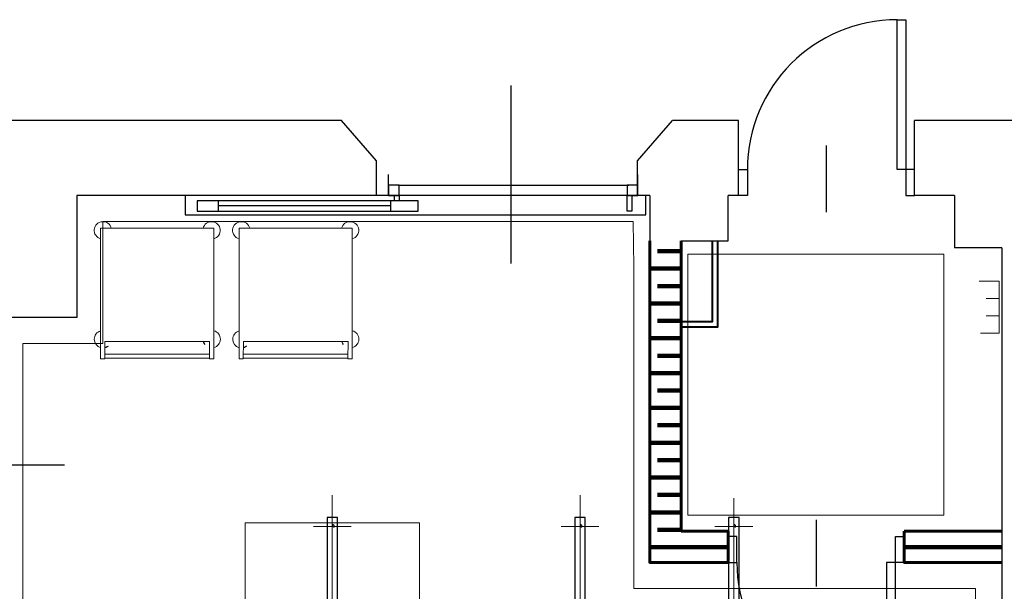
# Model space of a CAD drawing. Header units: millimetres. Extents: x 6612729504 to 6612744462, y 5733542327 to 5733549367.
# Tile 49 of 109: x 6612737201 to 6612737766, y 5733544654 to 5733544982. Entities that reach past the tile are written whole.
import ezdxf

# ---------------------------------------------------------------- set-up
doc = ezdxf.new("R2010")
doc.units = ezdxf.units.MM
doc.header["$MEASUREMENT"] = 0
doc.set_wipeout_variables(frame=1)
doc.linetypes.add('Wipeout_Contour', pattern=[1000, 0, -1000])
for name, color, linetype in [('!!!!_SCIANY GRUBE', 7, 'Continuous'), ('_ATECHN-MEBLE', 7, 'Continuous'), ('_ATECHN-MEDYCZ.', 7, 'Continuous'), ('A_sciany proj obudowa', 7, 'Continuous'), ('A_SCIANY PROJ. 18 wewn', 7, 'Continuous'), ('A_Stolarka_drzw_wew', 192, 'Continuous'), ('A_wypełnienie', 7, 'Continuous'), ('EQUIPMENT', 7, 'Continuous')]:
    doc.layers.add(name, color=color, linetype=linetype)
pattern_1 = [(360, (6612685986.953, 5733573938.848), (0, 20), []), (360, (6612685986.953, 5733573948.848), (0, 20), [15, -5])]

msp = doc.modelspace()

# ---------------------------------------------------------------- linework, layer by layer
at = {"layer": '!!!!_SCIANY GRUBE', "color": 252, "lineweight": 30}
for p, q in [((6612737385.516486, 5733544923.844683), (6612737031.516486, 5733544923.844683)), ((6612737405.516486, 5733544900.844683), (6612737385.516486, 5733544923.844683)), ((6612737555.516487, 5733544900.844683), (6612737575.516487, 5733544923.844683)), ((6612737613.516487, 5733544923.844683), (6612737575.516487, 5733544923.844683)), ((6612737613.516487, 5733544880.844683), (6612737613.516487, 5733544923.844683)), ((6612738092.516487, 5733544923.844683), (6612737714.516487, 5733544923.844683)), ((6612737714.516487, 5733544880.844683), (6612737714.516487, 5733544923.844683)), ((6612737405.516486, 5733544880.844683), (6612737405.516486, 5733544900.844683)), ((6612737555.516487, 5733544880.844683), (6612737555.516487, 5733544900.844683)), ((6612737405.516486, 5733544880.844683), (6612737233.516486, 5733544880.844683)), ((6612737233.516486, 5733544880.844683), (6612737233.516486, 5733544810.844683)), ((6612737562.516487, 5733544880.844683), (6612737555.516487, 5733544880.844683)), ((6612737613.516487, 5733544880.844683), (6612737607.516487, 5733544880.844683)), ((6612737737.516487, 5733544880.844683), (6612737714.516487, 5733544880.844683)), ((6612737737.516487, 5733544880.844683), (6612737737.516487, 5733544850.844683)), ((6612737764.516487, 5733544850.844683), (6612737737.516487, 5733544850.844683)), ((6612737233.516486, 5733544810.844683), (6612737167.516486, 5733544810.844683))]:
    msp.add_line(p, q, dxfattribs=at)
at = {"layer": '_ATECHN-MEBLE', "color": 252, "lineweight": 18}
for p, q in [((6612737312.216486, 5733544862.094683), (6612737247.216486, 5733544862.094683)), ((6612737247.216486, 5733544862.094683), (6612737247.216486, 5733544787.094683)), ((6612737312.216486, 5733544787.094683), (6612737312.216486, 5733544862.094683)), ((6612737391.699873, 5733544862.094683), (6612737326.699872, 5733544862.094683)), ((6612737326.699872, 5733544862.094683), (6612737326.699872, 5733544787.094683)), ((6612737391.699873, 5733544787.094683), (6612737391.699873, 5733544862.094683)), ((6612737249.647993, 5733544787.094683), (6612737249.716486, 5733544797.094683)), ((6612737249.716486, 5733544797.094683), (6612737309.766486, 5733544797.094683)), ((6612737329.131379, 5733544787.094683), (6612737329.199872, 5733544797.094683)), ((6612737329.199872, 5733544797.094683), (6612737389.249872, 5733544797.094683)), ((6612737247.216486, 5733544787.094683), (6612737249.647993, 5733544787.094683)), ((6612737249.666487, 5733544789.794683), (6612737309.766486, 5733544789.794683)), ((6612737249.666487, 5733544787.444683), (6612737309.766486, 5733544787.444683)), ((6612737309.716486, 5733544787.094683), (6612737312.216486, 5733544787.094683)), ((6612737326.699872, 5733544787.094683), (6612737329.131379, 5733544787.094683)), ((6612737329.149872, 5733544789.794683), (6612737389.249872, 5733544789.794683)), ((6612737329.149872, 5733544787.444683), (6612737389.249872, 5733544787.444683)), ((6612737389.199872, 5733544787.094683), (6612737391.699873, 5733544787.094683)), ((6612737380.235228, 5733544212.248565), (6612737380.235228, 5733544708.737792)), ((6612737522.435228, 5733544212.248565), (6612737522.435228, 5733544708.737792)), ((6612737610.735229, 5733544212.248565), (6612737610.735229, 5733544707.097458)), ((6612737380.235228, 5733544436.041967), (6612737380.235228, 5733544700.342051)), ((6612737380.235228, 5733544435.908651), (6612737380.235228, 5733544700.208735)), ((6612737380.235228, 5733544422.218333), (6612737380.235228, 5733544699.863952)), ((6612737430.235229, 5733544692.844673), (6612737330.235228, 5733544692.844673)), ((6612737330.235228, 5733544692.844673), (6612737330.235228, 5733544305.644672)), ((6612737369.34451, 5733544690.813686), (6612737391.125946, 5733544690.813686)), ((6612737430.235229, 5733544305.644672), (6612737430.235229, 5733544692.844673)), ((6612737511.54451, 5733544690.813686), (6612737533.325947, 5733544690.813686))]:
    msp.add_line(p, q, dxfattribs=at)
at = {"layer": '_ATECHN-MEBLE', "color": 252, "lineweight": 18, "flags": 128}
for points in [[(6612737309.716486, 5733544787.094683), (6612737309.766486, 5733544797.094683)], [(6612737389.199872, 5733544787.094683), (6612737389.249872, 5733544797.094683)]]:
    msp.add_lwpolyline(points, dxfattribs=at)
for points in [[(6612737380.235228, 5733544691.938936, -1), (6612737380.235228, 5733544689.688436, -1)], [(6612737522.435228, 5733544691.938936, -1), (6612737522.435228, 5733544689.688436, -1)]]:
    msp.add_lwpolyline(points, format="xyb", close=True, dxfattribs=at)
at = {"layer": '_ATECHN-MEBLE', "color": 252, "lineweight": 18}
for centre, start, end in [((6612737248.516486, 5733544860.844683), 13.89735677, 254.99494903), ((6612737310.916487, 5733544860.844683), 285.00505097, 166.23940985), ((6612737327.999872, 5733544860.844683), 13.89735677, 254.99494903), ((6612737390.399873, 5733544860.844683), 285.00505097, 166.23940985), ((6612737248.566486, 5733544798.294683), 105.70881864, 254.99494903), ((6612737310.966486, 5733544798.344683), 284.45251007, 74.44549928), ((6612737328.049872, 5733544798.294683), 105.70881864, 254.99494903), ((6612737390.449873, 5733544798.344683), 284.45251007, 74.44549928), ((6612737248.566486, 5733544798.294683), 282.77873868, 345.96362401), ((6612737310.966486, 5733544798.344683), 194.45251007, 255.68916404), ((6612737328.049872, 5733544798.294683), 282.77873868, 345.96362401), ((6612737390.449873, 5733544798.344683), 194.45251007, 255.68916404)]:
    msp.add_arc(centre, 5, start, end, dxfattribs=at)
at = {"layer": '_ATECHN-MEDYCZ.', "color": 252, "lineweight": 18}
for p, q in [((6612737763.033957, 5733544831.733688), (6612737755.673923, 5733544831.733688)), ((6612737763.033957, 5733544831.733688), (6612737755.673923, 5733544831.733688)), ((6612737763.033957, 5733544831.733688), (6612737755.673923, 5733544831.733688)), ((6612737763.033957, 5733544821.733688), (6612737755.673923, 5733544821.733688)), ((6612737763.033957, 5733544811.733688), (6612737755.673923, 5733544811.733688)), ((6612737763.033957, 5733544801.733688), (6612737755.673923, 5733544801.733688))]:
    msp.add_line(p, q, dxfattribs=at)
at = {"layer": '_ATECHN-MEDYCZ.', "color": 252, "lineweight": 18, "flags": 128}
msp.add_lwpolyline([(6612737752.402798, 5733544801.733688), (6612737763.033957, 5733544801.733688), (6612737763.033957, 5733544831.733688), (6612737751.545417, 5733544831.733688)], dxfattribs=at)
at = {"layer": 'A_Stolarka_drzw_wew', "color": 252, "lineweight": 30}
for p, q in [((6612737704.516487, 5733544895.844683), (6612737704.516487, 5733544981.844683)), ((6612737704.516487, 5733544981.844683), (6612737709.516487, 5733544981.844683)), ((6612737709.516487, 5733544981.844683), (6612737709.516487, 5733544895.844683)), ((6612737482.857853, 5733544841.805803), (6612737482.857853, 5733544943.970539)), ((6612737664.016487, 5733544871.295815), (6612737664.016487, 5733544909.618934)), ((6612737613.516487, 5733544880.844683), (6612737613.516487, 5733544895.844683)), ((6612737613.516487, 5733544895.844683), (6612737618.516487, 5733544895.844683)), ((6612737618.516487, 5733544895.844683), (6612737618.516487, 5733544880.844683)), ((6612737709.516487, 5733544895.844683), (6612737704.516487, 5733544895.844683)), ((6612737714.516487, 5733544895.844683), (6612737709.516487, 5733544895.844683)), ((6612737709.516487, 5733544895.844683), (6612737709.516487, 5733544880.844683)), ((6612737714.516487, 5733544880.844683), (6612737714.516487, 5733544895.844683)), ((6612737412.554681, 5733544880.844683), (6612737412.554681, 5733544892.844683)), ((6612737555.554712, 5733544880.844683), (6612737555.554712, 5733544892.844683)), ((6612737412.5592, 5733544886.835169), (6612737412.5592, 5733544880.835358)), ((6612737418.559012, 5733544886.835169), (6612737412.5592, 5733544886.835169)), ((6612737418.559012, 5733544886.835169), (6612737550.55487, 5733544886.835169)), ((6612737418.559012, 5733544880.835358), (6612737418.559012, 5733544886.835169)), ((6612737549.554901, 5733544886.835169), (6612737549.554901, 5733544880.835358)), ((6612737555.554712, 5733544886.835169), (6612737549.554901, 5733544886.835169)), ((6612737555.554712, 5733544880.835358), (6612737555.554712, 5733544886.835169)), ((6612737295.713182, 5733544880.835358), (6612737295.713182, 5733544869.835703)), ((6612737560.199221, 5733544880.835358), (6612737295.713182, 5733544880.835358)), ((6612737302.712962, 5733544877.835451), (6612737302.712962, 5733544871.83564)), ((6612737429.558667, 5733544877.835451), (6612737302.712962, 5733544877.835451)), ((6612737314.645198, 5733544877.835451), (6612737314.645198, 5733544871.83564)), ((6612737412.5592, 5733544880.835358), (6612737418.559012, 5733544880.835358)), ((6612737413.633985, 5733544877.835451), (6612737413.633985, 5733544871.83564)), ((6612737415.841707, 5733544877.835451), (6612737415.841707, 5733544880.835358)), ((6612737415.841707, 5733544880.835358), (6612737418.559012, 5733544880.835358)), ((6612737418.559012, 5733544877.835451), (6612737415.841707, 5733544877.835451)), ((6612737418.559012, 5733544880.835358), (6612737418.559012, 5733544877.835451)), ((6612737429.558667, 5733544871.83564), (6612737429.558667, 5733544877.835451)), ((6612737549.554901, 5733544871.83564), (6612737549.554901, 5733544880.835358)), ((6612737549.554901, 5733544880.835358), (6612737552.272206, 5733544880.835358)), ((6612737549.554901, 5733544880.835358), (6612737555.554712, 5733544880.835358)), ((6612737552.272206, 5733544880.835358), (6612737552.272206, 5733544871.83564)), ((6612737560.199221, 5733544869.835703), (6612737560.199221, 5733544880.835358)), ((6612737618.516487, 5733544880.844683), (6612737613.516487, 5733544880.844683)), ((6612737709.516487, 5733544880.844683), (6612737714.516487, 5733544880.844683)), ((6612737302.712962, 5733544871.83564), (6612737429.558667, 5733544871.83564)), ((6612737413.633985, 5733544874.835546), (6612737314.645198, 5733544874.835546)), ((6612737552.272206, 5733544871.83564), (6612737549.554901, 5733544871.83564)), ((6612737295.713182, 5733544869.835703), (6612737560.199221, 5733544869.835703)), ((6612737226.555366, 5733544725.960454), (6612737124.39063, 5733544725.960454)), ((6612737657.960346, 5733544694.64193), (6612737657.960765, 5733544656.31881)), ((6612737612.460614, 5733544670.092564), (6612737612.46045, 5733544685.092564)), ((6612737703.460614, 5733544670.093559), (6612737703.46045, 5733544685.093559)), ((6612737703.460614, 5733544670.093559), (6612737698.460614, 5733544670.093504)), ((6612737698.460614, 5733544670.093504), (6612737698.461555, 5733544584.093504)), ((6612737703.461555, 5733544584.093559), (6612737703.460614, 5733544670.093559))]:
    msp.add_line(p, q, dxfattribs=at)
for centre, start, end in [((6612737704.516487, 5733544895.844683), 90, 180), ((6612737698.460614, 5733544670.093504), 180.00054641, 270.00054641)]:
    msp.add_arc(centre, 86, start, end, dxfattribs=at)
at = {"layer": 'EQUIPMENT', "color": 252, "lineweight": 30, "flags": 128}
for points in [[(6612737377.235228, 5733544695.913686), (6612737377.235228, 5733544223.513685), (6612737383.235228, 5733544223.513685), (6612737383.235228, 5733544695.913686)], [(6612737519.435228, 5733544695.913686), (6612737519.435228, 5733544223.513685), (6612737525.435228, 5733544223.513685), (6612737525.435228, 5733544695.913686)]]:
    msp.add_lwpolyline(points, close=True, dxfattribs=at)

# ---------------------------------------------------------------- wipeouts: each hides what was drawn before it
at = {"color": 252, "linetype": 'Wipeout_Contour', "lineweight": 0, "ltscale": 52513637607.12389}
msp.add_wipeout([(6612737562.516487, 5733544854.844683), (6612737562.516487, 5733544670.093615), (6612737607.460615, 5733544670.093615), (6612737607.460615, 5733544688.093616), (6612737580.516488, 5733544688.093616), (6612737580.516488, 5733544854.844683)], dxfattribs=at).dxf.layer = 'A_wypełnienie'
at = {"color": 252, "linetype": 'Wipeout_Contour', "lineweight": 0, "ltscale": 35009094826.92448}
msp.add_wipeout([(6612737764.516487, 5733544670.093615), (6612737764.516487, 5733544688.093615), (6612737708.460453, 5733544688.093614), (6612737708.460453, 5733544670.093614)], dxfattribs=at).dxf.layer = 'A_wypełnienie'

# ---------------------------------------------------------------- next in the draw order: hatches: boundary and pattern name
at = {"layer": 'A_wypełnienie', "linetype": 'Continuous', "lineweight": 211}
h = msp.add_hatch(dxfattribs=at)
h.set_pattern_fill('01_WIENIEC', color=252, scale=0.1, style=0, pattern_type=2)
h.set_pattern_definition(pattern_1)
h.paths.add_polyline_path([(6612737562.516487, 5733544854.844683), (6612737562.516487, 5733544670.093615), (6612737607.460615, 5733544670.093615), (6612737607.460615, 5733544688.093616), (6612737580.516488, 5733544688.093616), (6612737580.516488, 5733544854.844683)])
h = msp.add_hatch(dxfattribs=at)
h.set_pattern_fill('01_WIENIEC', color=252, scale=0.1, style=0, pattern_type=2)
h.set_pattern_definition(pattern_1)
h.paths.add_polyline_path([(6612737764.516487, 5733544670.093615), (6612737764.516487, 5733544688.093615), (6612737708.460453, 5733544688.093614), (6612737708.460453, 5733544670.093614)])

# ---------------------------------------------------------------- next in the draw order: linework, layer by layer
at = {"layer": '!!!!_SCIANY GRUBE', "color": 252, "lineweight": 30}
for p, q in [((6612737562.516487, 5733544880.844683), (6612737562.516487, 5733544854.844683)), ((6612737607.516487, 5733544854.844683), (6612737607.516487, 5733544880.844683)), ((6612737580.516487, 5733544854.844683), (6612737607.516487, 5733544854.844683)), ((6612737764.516487, 5733544850.844683), (6612737764.516487, 5733544598.844683))]:
    msp.add_line(p, q, dxfattribs=at)
at = {"layer": '_ATECHN-MEBLE', "color": 252, "lineweight": 18}
msp.add_line((6612737599.84451, 5733544690.813686), (6612737621.625946, 5733544690.813686), dxfattribs=at)
at = {"layer": '_ATECHN-MEBLE', "color": 252, "lineweight": 18, "flags": 128}
for points in [[(6612737202.516486, 5733544795.844683), (6612737248.516486, 5733544795.844683), (6612737248.516486, 5733544865.844683), (6612737552.864738, 5733544865.844683), (6612737553.364738, 5733544839.844683), (6612737553.364738, 5733544655.093615), (6612737749.516487, 5733544655.093615), (6612737749.516487, 5733544352.844682), (6612737747.516487, 5733544352.844682), (6612737747.516487, 5733544319.702127), (6612737717.516487, 5733544319.702127), (6612737717.516487, 5733544263.506877), (6612737731.516487, 5733544263.506877), (6612737731.516487, 5733544188.844682), (6612737206.516486, 5733544188.844682), (6612737206.516486, 5733544285.844682), (6612737214.016486, 5733544285.844682), (6612737214.016486, 5733544390.844682), (6612737202.516486, 5733544390.844682)], [(6612737584.326187, 5733544697.211868), (6612737731.326187, 5733544697.211868), (6612737731.326187, 5733544847.211869), (6612737584.326187, 5733544847.211869)]]:
    msp.add_lwpolyline(points, close=True, dxfattribs=at)
msp.add_lwpolyline([(6612737610.735229, 5733544691.938936, -1), (6612737610.735229, 5733544689.688436, -1)], format="xyb", close=True, dxfattribs=at)
at = {"layer": 'A_sciany proj obudowa', "color": 252, "lineweight": 40, "flags": 128}
for points in [[(6612737598.33528, 5733544854.844683), (6612737598.33528, 5733544808.329952), (6612737580.516487, 5733544808.329952)], [(6612737601.33528, 5733544854.844683), (6612737601.33528, 5733544805.329952), (6612737580.516487, 5733544805.329952)]]:
    msp.add_lwpolyline(points, dxfattribs=at)
at = {"layer": 'A_SCIANY PROJ. 18 wewn', "color": 252, "lineweight": 60}
msp.add_line((6612737764.516487, 5733544688.093615), (6612737708.460453, 5733544688.093614), dxfattribs=at)
at = {"layer": 'A_SCIANY PROJ. 18 wewn', "color": 252, "lineweight": 60, "flags": 128}
for points in [[(6612737562.516487, 5733544854.844683), (6612737562.516487, 5733544670.093615), (6612737580.516487, 5733544670.093615)], [(6612737580.516487, 5733544854.844683), (6612737580.516487, 5733544688.093615)], [(6612737580.516487, 5733544670.093615), (6612737607.460614, 5733544670.093615), (6612737607.460614, 5733544688.093615), (6612737580.516487, 5733544688.093615)], [(6612737708.460453, 5733544688.093614), (6612737708.460453, 5733544670.093614), (6612737764.516487, 5733544670.093615)]]:
    msp.add_lwpolyline(points, dxfattribs=at)
at = {"layer": 'A_Stolarka_drzw_wew', "color": 252, "lineweight": 30}
for p, q in [((6612737612.46045, 5733544685.092564), (6612737607.46045, 5733544685.092509)), ((6612737607.46045, 5733544685.092509), (6612737607.460614, 5733544670.092509)), ((6612737703.46045, 5733544685.093559), (6612737708.46045, 5733544685.093614)), ((6612737708.46045, 5733544685.093614), (6612737708.460614, 5733544670.093614)), ((6612737607.460614, 5733544670.092509), (6612737612.460614, 5733544670.092564)), ((6612737708.460614, 5733544670.093614), (6612737703.460614, 5733544670.093559))]:
    msp.add_line(p, q, dxfattribs=at)
at = {"layer": 'EQUIPMENT', "color": 252, "lineweight": 30, "flags": 128}
msp.add_lwpolyline([(6612737607.735229, 5733544695.913686), (6612737607.735229, 5733544223.513685), (6612737613.735229, 5733544223.513685), (6612737613.735229, 5733544695.913686)], close=True, dxfattribs=at)

doc.saveas('drawing.dxf')
